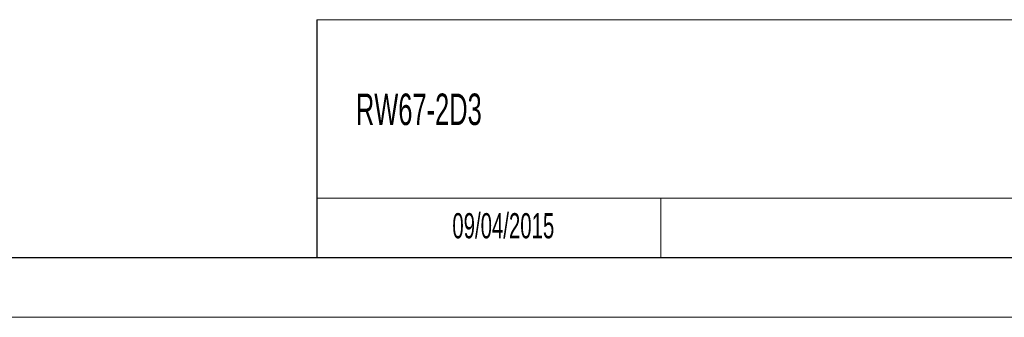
# Model space of a CAD drawing. Header units: millimetres. Extents: x 0 to 420, y 0 to 297.
# Tile 14 of 21: x 210 to 293, y 0 to 25. Entities that reach past the tile are written whole.
import ezdxf

# ---------------------------------------------------------------- set-up
doc = ezdxf.new("R2010")
doc.units = ezdxf.units.MM
doc.layers.add('FORMATO', color=7, linetype='Continuous')
doc.layers.add('LEGENDA', color=7, linetype='Continuous')
doc.styles.add('SLDTEXTSTYLE1', font='TXT', dxfattribs={"width": 0.605})

msp = doc.modelspace()

# ---------------------------------------------------------------- linework, layer by layer
at = {"color": 7, "linetype": 'Continuous', "lineweight": 0}
msp.add_line((263.916, 10), (263.916, 5), dxfattribs=at)
at = {"layer": 'FORMATO', "lineweight": 0}
for p, q in [((235, 25.012), (415, 25.012)), ((235, 10), (263.916, 10)), ((263.916, 10), (389, 10.017)), ((0, 0), (420, 0))]:
    msp.add_line(p, q, dxfattribs=at)
at = {"layer": 'FORMATO'}
for p, q in [((235, 25.012), (235, 5)), ((415, 5), (19.916, 5))]:
    msp.add_line(p, q, dxfattribs=at)

# ---------------------------------------------------------------- texts
at = {"layer": 'LEGENDA', "style": 'SLDTEXTSTYLE1'}
for s, insert, char_height, attachment_point in [('RW67-2D3', (238.275, 18.805), 2.6458, 1), ('09/04/2015', (250.673, 8.755), 2.1167, 2)]:
    msp.add_mtext(s, dxfattribs=dict(at, insert=insert, char_height=char_height, attachment_point=attachment_point))

doc.saveas('drawing.dxf')
